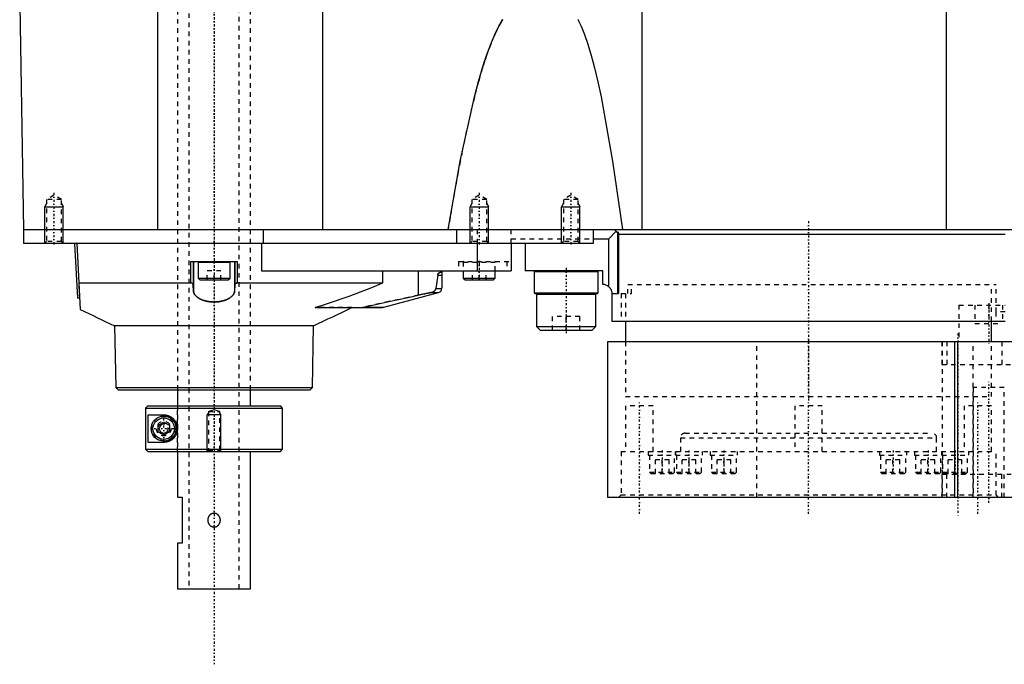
# Model space of a CAD drawing. Extents: x -392 to 140, y -58 to 428.
# Tile 1 of 5: x -392 to -177, y -58 to 82. Entities that reach past the tile are written whole.
import ezdxf

# ---------------------------------------------------------------- set-up
doc = ezdxf.new("R2010")
doc.units = 0
doc.linetypes.add('CENTER', pattern=[1.5, 0.45, -0.5, 0.05, -0.5])
doc.linetypes.add('DASHED', pattern=[2, 1, -1])
for name, color, linetype in [('AM_0', 7, 'CONTINUOUS'), ('AM_10', 7, 'CONTINUOUS'), ('AM_3', 7, 'DASHED'), ('AM_7', 7, 'CENTER')]:
    doc.layers.add(name, color=color, linetype=linetype)

msp = doc.modelspace()

# ---------------------------------------------------------------- linework, layer by layer
at = {"layer": 'AM_0', "color": 7, "linetype": 'CONTINUOUS'}
for p, q in [((-326.23, 36.5), (-326.23, 207.93)), ((-362.3, 36.5), (-362.3, 177.66)), ((-256.35, 36.5), (-256.35, 114.58)), ((-189.87, 36.5), (-189.87, 91.5)), ((-392.5, 85.5), (-391.64, 36.5)), ((-391.64, 36.5), (-391.64, 33.5)), ((-391.64, 36.5), (-169, 36.5)), ((-339.22, 33.5), (-339.22, 36.5)), ((-297, 36.5), (-297, 33.5)), ((-267, 33.5), (-267, 36.5)), ((-267, 34.5), (-263.7, 34.5)), ((-262.08, 36.12), (-263.7, 34.5)), ((-263.7, 24.02), (-263.7, 34.5)), ((-261.7, 22.5), (-261.7, 35.99)), ((-261.57, 35.5), (-177, 35.5)), ((-261.57, 35.5), (-261.57, 22.5)), ((-391.64, 33.5), (-267, 33.5)), ((-383, 33.5), (-383.01, 33.51)), ((-380, 33.5), (-380.5, 33.47)), ((-380.5, 33.47), (-379.87, 21.49)), ((-380, 33.5), (-379.24, 19.05)), ((-339.65, 33.5), (-339.65, 27.5)), ((-292.45, 33.5), (-292.45, 27.5)), ((-285, 33.5), (-285, 27.5)), ((-282, 33.5), (-282, 27.5)), ((-355.09, 24.89), (-355.09, 29.5)), ((-355.09, 29.5), (-344.91, 29.5)), ((-354.57, 29.5), (-354.57, 24.4)), ((-354.5, 29.5), (-354.5, 23.07)), ((-353.5, 29.4), (-353.5, 25.9)), ((-353.5, 29.4), (-346.5, 29.4)), ((-346.5, 25.9), (-346.5, 29.4)), ((-345.5, 29.5), (-345.5, 23.07)), ((-345.43, 29.5), (-345.43, 24.4)), ((-344.91, 29.5), (-344.91, 24.89)), ((-353.5, 25.9), (-353.1, 25.5)), ((-353.5, 25.9), (-346.5, 25.9)), ((-346.9, 25.5), (-346.5, 25.9)), ((-339.65, 27.5), (-285, 27.5)), ((-313.1, 24.89), (-313.1, 27.5)), ((-305.34, 27.5), (-305.34, 22.2)), ((-301.1, 26.57), (-301.47, 23.63)), ((-301.1, 26.57), (-300.19, 26.57)), ((-300.19, 27.5), (-300.19, 23.77)), ((-295.5, 27.5), (-295.5, 25.9)), ((-295.5, 25.9), (-295.1, 25.5)), ((-295.5, 25.9), (-288.5, 25.9)), ((-288.9, 25.5), (-288.5, 25.9)), ((-288.5, 25.9), (-288.5, 27.5)), ((-265, 27.5), (-282, 27.5)), ((-279.8, 27.5), (-280, 27.3)), ((-280, 27.3), (-280, 22.7)), ((-280, 27.3), (-266, 27.3)), ((-266, 27.3), (-266.2, 27.5)), ((-266, 22.7), (-266, 27.3)), ((-265, 24.5), (-265, 27.5)), ((-379.55, 24.89), (-355.09, 24.89)), ((-354.5, 23.07), (-354.57, 24.4)), ((-353.1, 25.5), (-346.9, 25.5)), ((-345.43, 24.4), (-345.5, 23.07)), ((-344.91, 24.89), (-313.1, 24.89)), ((-300.2, 23.63), (-300.19, 23.77)), ((-295.1, 25.5), (-288.9, 25.5)), ((-312.87, 19.54), (-300.94, 22.73)), ((-302.63, 22.73), (-305.34, 22.2)), ((-302.63, 22.73), (-300.94, 22.73)), ((-301.47, 23.63), (-300.2, 23.63)), ((-280, 22.7), (-279.8, 22.5)), ((-280, 22.7), (-266, 22.7)), ((-279.8, 22.5), (-266.2, 22.5)), ((-279.4, 22.5), (-279.5, 22.4)), ((-279.5, 22.4), (-279.5, 15.3)), ((-279.5, 22.4), (-266.5, 22.4)), ((-266.5, 22.4), (-266.6, 22.5)), ((-266.5, 15.3), (-266.5, 22.4)), ((-266.2, 22.5), (-266, 22.7)), ((-263, 22.5), (-263, 16.5)), ((-263, 22.5), (-261.57, 22.5)), ((-379.37, 21.52), (-379.87, 21.49)), ((-327.92, 19.5), (-313.13, 19.5)), ((-317.83, 19.5), (-317.5, 19.54)), ((-317.5, 19.54), (-312.87, 19.54)), ((-313.13, 19.5), (-312.87, 19.54)), ((-371.74, 15.5), (-371.51, 2)), ((-371.74, 15.5), (-328.26, 15.5)), ((-328.49, 2), (-328.26, 15.5)), ((-279.5, 15.3), (-278.7, 14.5)), ((-279.5, 15.3), (-266.5, 15.3)), ((-267.3, 14.5), (-266.5, 15.3)), ((-263, 16.5), (-177.03, 16.5)), ((-260, 16.5), (-260, 12)), ((-180, 12), (-180, 16.5)), ((-278.7, 14.5), (-267.3, 14.5)), ((-264, 12), (-264, -22)), ((48.48, 12), (-264, 12)), ((-187.99, -22), (-187.99, 12)), ((-187.37, -22), (-187.37, 12)), ((-371.51, 2), (-371, 1.5)), ((-371.51, 2), (-328.49, 2)), ((-371, 1.5), (-329, 1.5)), ((-358, 1.5), (-358, -2)), ((-342, -2), (-342, 1.5)), ((-329, 1.5), (-328.49, 2)), ((-364.48, -2), (-364.98, -2.5)), ((-364.48, -2), (-335.5, -2)), ((-335, -2.5), (-335.5, -2)), ((-364.98, -2.5), (-335, -2.5)), ((-364.98, -2.5), (-364.98, -11.5)), ((-364.39, -4), (-361, -4)), ((-364.39, -10), (-364.39, -4)), ((-335, -11.5), (-335, -2.5)), ((-362.25, -6.28), (-361, -5.56)), ((-362.25, -7.72), (-362.25, -6.28)), ((-361, -5.56), (-359.75, -6.28)), ((-359.75, -6.28), (-359.75, -7.72)), ((-361, -8.44), (-362.25, -7.72)), ((-359.75, -7.72), (-361, -8.44)), ((-361, -10), (-364.39, -10)), ((-364.98, -11.5), (-335, -11.5)), ((-364.48, -12), (-364.98, -11.5)), ((-364.48, -12), (-335.5, -12)), ((-358, -12), (-358, -22)), ((-342, -42), (-342, -12)), ((-335.5, -12), (-335, -11.5)), ((-358, -22), (-357, -22)), ((-357, -22), (-357, -32)), ((-264, -22), (48.48, -22)), ((-358, -32), (-358, -42)), ((-357, -32), (-358, -32)), ((-358, -42), (-342, -42))]:
    msp.add_line(p, q, dxfattribs=at)
for points in [[(-298.83, 36.5, 0), (-296.17, 51.46, 0), (-293.06, 65.49, 0), (-292.17, 68.82, 0), (-291.28, 71.84, 0), (-290.84, 73.24, 0), (-290.39, 74.57, 0), (-289.51, 76.99, 0), (-288.62, 79.11, 0), (-288.1, 80.2, 0), (-287.95, 80.5, 0), (-287.8, 80.78, 0), (-287.73, 80.92, 0), (-287.65, 81.06, 0), (-287.5, 81.33, 0), (-287.36, 81.59, 0), (-287.21, 81.84, 0), (-287.06, 82.08, 0), (-286.91, 82.32, 0), (-286.84, 82.43, 0)], [(-270.46, 82.43, 0), (-270.4, 82.32, 0), (-270.28, 82.08, 0), (-270.16, 81.84, 0), (-269.73, 80.92, 0), (-269.01, 79.1, 0), (-268.28, 76.98, 0), (-267.56, 74.56, 0), (-267.2, 73.24, 0), (-266.83, 71.84, 0), (-266.11, 68.81, 0), (-265.38, 65.48, 0), (-262.85, 51.46, 0), (-260.69, 36.5, 0)], [(-262.6, 36.5, 0), (-262.59, 36.5, 0), (-262.55, 36.5, 0), (-262.52, 36.49, 0), (-262.51, 36.49, 0), (-262.49, 36.49, 0), (-262.46, 36.48, 0), (-262.43, 36.46, 0), (-262.39, 36.45, 0), (-262.36, 36.43, 0), (-262.33, 36.42, 0), (-262.32, 36.4, 0), (-262.3, 36.39, 0), (-262.27, 36.37, 0), (-262.24, 36.34, 0), (-262.22, 36.32, 0), (-262.19, 36.29, 0), (-262.16, 36.25, 0), (-262.15, 36.24, 0), (-262.14, 36.22, 0), (-262.11, 36.18, 0), (-262.09, 36.14, 0), (-262.08, 36.12, 0)], [(-262.08, 36.12, 0), (-262.06, 36.1, 0), (-262.02, 36.06, 0), (-261.98, 36.02, 0), (-261.96, 36.01, 0), (-261.94, 35.99, 0), (-261.9, 35.95, 0), (-261.87, 35.92, 0), (-261.85, 35.91, 0), (-261.85, 35.9, 0), (-261.84, 35.9, 0), (-261.84, 35.9, 0), (-261.84, 35.89, 0), (-261.83, 35.89, 0), (-261.83, 35.89, 0), (-261.83, 35.88, 0), (-261.82, 35.88, 0), (-261.82, 35.87, 0), (-261.81, 35.87, 0), (-261.81, 35.87, 0), (-261.81, 35.87, 0), (-261.8, 35.87, 0), (-261.8, 35.86, 0), (-261.8, 35.86, 0), (-261.79, 35.86, 0), (-261.79, 35.86, 0), (-261.79, 35.86, 0), (-261.78, 35.86, 0), (-261.78, 35.85, 0), (-261.78, 35.85, 0), (-261.78, 35.85, 0), (-261.77, 35.85, 0), (-261.77, 35.85, 0), (-261.77, 35.85, 0), (-261.77, 35.85, 0), (-261.76, 35.85, 0), (-261.76, 35.85, 0), (-261.76, 35.85, 0), (-261.76, 35.85, 0), (-261.75, 35.85, 0), (-261.75, 35.85, 0), (-261.75, 35.85, 0), (-261.75, 35.85, 0), (-261.75, 35.85, 0), (-261.74, 35.85, 0), (-261.74, 35.86, 0), (-261.74, 35.86, 0), (-261.74, 35.86, 0), (-261.74, 35.86, 0), (-261.73, 35.86, 0), (-261.73, 35.86, 0), (-261.73, 35.87, 0), (-261.73, 35.87, 0), (-261.73, 35.87, 0), (-261.72, 35.87, 0), (-261.72, 35.87, 0), (-261.72, 35.88, 0), (-261.72, 35.88, 0), (-261.72, 35.89, 0), (-261.71, 35.91, 0), (-261.71, 35.92, 0), (-261.7, 35.93, 0), (-261.7, 35.96, 0), (-261.7, 35.98, 0), (-261.7, 35.99, 0)], [(-261.7, 35.99, 0), (-261.69, 35.97, 0), (-261.68, 35.95, 0), (-261.67, 35.92, 0), (-261.66, 35.91, 0), (-261.66, 35.9, 0), (-261.64, 35.87, 0), (-261.63, 35.85, 0), (-261.62, 35.82, 0), (-261.62, 35.8, 0), (-261.61, 35.77, 0), (-261.6, 35.75, 0), (-261.6, 35.74, 0), (-261.59, 35.71, 0), (-261.59, 35.68, 0), (-261.58, 35.65, 0), (-261.58, 35.63, 0), (-261.57, 35.6, 0), (-261.57, 35.58, 0), (-261.57, 35.57, 0), (-261.57, 35.54, 0), (-261.57, 35.51, 0), (-261.57, 35.5, 0)], [(-301.1, 26.57, 0), (-301.1, 26.57, 0), (-301.1, 26.58, 0), (-301.1, 26.58, 0), (-301.1, 26.58, 0), (-301.1, 26.58, 0), (-301.1, 26.59, 0), (-301.1, 26.59, 0), (-301.1, 26.59, 0), (-301.09, 26.6, 0), (-301.09, 26.6, 0), (-301.09, 26.6, 0), (-301.09, 26.6, 0), (-301.09, 26.61, 0), (-301.09, 26.61, 0), (-301.09, 26.61, 0), (-301.09, 26.62, 0), (-301.09, 26.62, 0), (-301.09, 26.62, 0), (-301.09, 26.62, 0), (-301.09, 26.63, 0), (-301.09, 26.63, 0), (-301.09, 26.63, 0), (-301.08, 26.64, 0), (-301.08, 26.66, 0), (-301.07, 26.68, 0), (-301.07, 26.7, 0), (-301.06, 26.71, 0), (-301.05, 26.73, 0), (-301.05, 26.74, 0), (-301.05, 26.74, 0), (-301.04, 26.76, 0), (-301.03, 26.77, 0), (-301.02, 26.79, 0), (-301.01, 26.8, 0), (-301.01, 26.81, 0), (-301, 26.82, 0), (-301, 26.83, 0), (-300.99, 26.84, 0), (-300.98, 26.85, 0), (-300.97, 26.86, 0), (-300.97, 26.86, 0), (-300.96, 26.88, 0), (-300.95, 26.89, 0), (-300.94, 26.9, 0), (-300.94, 26.9, 0), (-300.93, 26.91, 0), (-300.92, 26.93, 0), (-300.91, 26.94, 0), (-300.9, 26.95, 0), (-300.88, 26.96, 0), (-300.88, 26.96, 0), (-300.87, 26.97, 0), (-300.86, 26.98, 0), (-300.85, 26.99, 0), (-300.8, 27.03, 0), (-300.72, 27.08, 0), (-300.64, 27.12, 0), (-300.56, 27.16, 0), (-300.53, 27.17, 0), (-300.49, 27.19, 0), (-300.42, 27.2, 0), (-300.37, 27.22, 0), (-300.32, 27.22, 0), (-300.28, 27.22, 0), (-300.24, 27.21, 0), (-300.23, 27.2, 0), (-300.22, 27.19, 0), (-300.2, 27.17, 0), (-300.19, 27.13, 0), (-300.19, 27.11, 0)], [(-354.57, 24.4, 0), (-354.57, 24.42, 0), (-354.58, 24.45, 0), (-354.58, 24.48, 0), (-354.59, 24.49, 0), (-354.6, 24.51, 0), (-354.61, 24.54, 0), (-354.63, 24.57, 0), (-354.65, 24.6, 0), (-354.67, 24.63, 0), (-354.7, 24.66, 0), (-354.71, 24.67, 0), (-354.73, 24.69, 0), (-354.76, 24.71, 0), (-354.8, 24.74, 0), (-354.83, 24.77, 0), (-354.87, 24.79, 0), (-354.92, 24.82, 0), (-354.94, 24.83, 0), (-354.96, 24.84, 0), (-355.01, 24.86, 0), (-355.07, 24.88, 0), (-355.09, 24.89, 0)], [(-344.91, 24.89, 0), (-344.93, 24.88, 0), (-344.99, 24.86, 0), (-345.04, 24.84, 0), (-345.06, 24.83, 0), (-345.08, 24.82, 0), (-345.12, 24.79, 0), (-345.17, 24.77, 0), (-345.2, 24.74, 0), (-345.24, 24.71, 0), (-345.27, 24.69, 0), (-345.29, 24.67, 0), (-345.3, 24.66, 0), (-345.33, 24.63, 0), (-345.35, 24.6, 0), (-345.37, 24.57, 0), (-345.39, 24.54, 0), (-345.4, 24.51, 0), (-345.41, 24.49, 0), (-345.42, 24.48, 0), (-345.42, 24.45, 0), (-345.43, 24.42, 0), (-345.43, 24.4, 0)], [(-327.92, 19.5, 0), (-325.41, 20.24, 0), (-320.43, 21.93, 0), (-315.52, 23.86, 0), (-313.1, 24.89, 0)], [(-263.7, 24.02, 0), (-263.66, 23.99, 0), (-263.59, 23.92, 0), (-263.53, 23.85, 0), (-263.5, 23.82, 0), (-263.47, 23.78, 0), (-263.41, 23.71, 0), (-263.35, 23.63, 0), (-263.3, 23.55, 0), (-263.25, 23.46, 0), (-263.2, 23.38, 0), (-263.18, 23.34, 0), (-263.16, 23.29, 0), (-263.13, 23.2, 0), (-263.1, 23.11, 0), (-263.07, 23.02, 0), (-263.05, 22.92, 0), (-263.03, 22.83, 0), (-263.02, 22.78, 0), (-263.01, 22.74, 0), (-263.01, 22.64, 0), (-263, 22.55, 0), (-263, 22.5, 0)], [(-345.5, 23.07, 0), (-345.5, 23.03, 0), (-345.51, 22.97, 0), (-345.52, 22.91, 0), (-345.53, 22.87, 0), (-345.53, 22.84, 0), (-345.55, 22.78, 0), (-345.57, 22.71, 0), (-345.59, 22.65, 0), (-345.62, 22.59, 0), (-345.65, 22.52, 0), (-345.67, 22.49, 0), (-345.68, 22.46, 0), (-345.72, 22.4, 0), (-345.76, 22.33, 0), (-345.8, 22.27, 0), (-345.85, 22.21, 0), (-345.9, 22.15, 0), (-345.92, 22.12, 0), (-345.95, 22.09, 0), (-346.01, 22.03, 0), (-346.06, 21.97, 0), (-346.09, 21.94, 0), (-346.13, 21.91, 0), (-346.19, 21.85, 0), (-346.26, 21.79, 0), (-346.29, 21.77, 0), (-346.33, 21.74, 0), (-346.4, 21.68, 0), (-346.48, 21.63, 0), (-346.56, 21.57, 0), (-346.65, 21.52, 0), (-346.73, 21.47, 0), (-346.78, 21.44, 0), (-346.82, 21.42, 0), (-346.91, 21.37, 0), (-347.01, 21.32, 0), (-347.1, 21.27, 0), (-347.21, 21.22, 0), (-347.31, 21.18, 0), (-347.36, 21.16, 0), (-347.41, 21.14, 0), (-347.52, 21.09, 0), (-347.63, 21.05, 0), (-347.75, 21.02, 0), (-347.86, 20.98, 0), (-347.98, 20.95, 0), (-348.04, 20.93, 0), (-348.1, 20.91, 0), (-348.22, 20.88, 0), (-348.34, 20.85, 0), (-348.47, 20.83, 0), (-348.6, 20.8, 0), (-348.72, 20.78, 0), (-348.79, 20.77, 0), (-348.85, 20.76, 0), (-348.99, 20.74, 0), (-349.12, 20.72, 0), (-349.25, 20.71, 0), (-349.39, 20.7, 0), (-349.52, 20.69, 0), (-349.59, 20.68, 0), (-349.66, 20.68, 0), (-349.79, 20.67, 0), (-349.93, 20.67, 0), (-350, 20.67, 0), (-350.07, 20.67, 0), (-350.2, 20.67, 0), (-350.34, 20.68, 0), (-350.41, 20.68, 0), (-350.48, 20.69, 0), (-350.61, 20.7, 0), (-350.75, 20.71, 0), (-350.88, 20.72, 0), (-351.01, 20.74, 0), (-351.15, 20.76, 0), (-351.21, 20.77, 0), (-351.28, 20.78, 0), (-351.4, 20.8, 0), (-351.53, 20.82, 0), (-351.66, 20.85, 0), (-351.78, 20.88, 0), (-351.9, 20.91, 0), (-351.96, 20.93, 0), (-352.02, 20.95, 0), (-352.14, 20.98, 0), (-352.25, 21.02, 0), (-352.37, 21.05, 0), (-352.48, 21.09, 0), (-352.59, 21.14, 0), (-352.64, 21.16, 0), (-352.69, 21.18, 0), (-352.79, 21.22, 0), (-352.89, 21.27, 0), (-352.99, 21.32, 0), (-353.09, 21.37, 0), (-353.18, 21.42, 0), (-353.22, 21.44, 0), (-353.27, 21.47, 0), (-353.35, 21.52, 0), (-353.44, 21.57, 0), (-353.52, 21.63, 0), (-353.6, 21.68, 0), (-353.67, 21.74, 0), (-353.71, 21.77, 0), (-353.74, 21.79, 0), (-353.81, 21.85, 0), (-353.87, 21.91, 0), (-353.91, 21.94, 0), (-353.94, 21.97, 0), (-353.99, 22.03, 0), (-354.05, 22.09, 0), (-354.08, 22.12, 0), (-354.1, 22.15, 0), (-354.15, 22.21, 0), (-354.2, 22.27, 0), (-354.24, 22.33, 0), (-354.28, 22.4, 0), (-354.32, 22.46, 0), (-354.33, 22.49, 0), (-354.35, 22.52, 0), (-354.38, 22.59, 0), (-354.41, 22.65, 0), (-354.43, 22.71, 0), (-354.45, 22.78, 0), (-354.47, 22.84, 0), (-354.47, 22.87, 0), (-354.48, 22.91, 0), (-354.49, 22.97, 0), (-354.5, 23.03, 0), (-354.5, 23.07, 0)], [(-317.5, 19.54, 0), (-315.65, 19.91, 0), (-311.77, 20.75, 0), (-307.57, 21.69, 0), (-305.34, 22.2, 0)], [(-302.63, 22.73, 0), (-302.58, 22.74, 0), (-302.47, 22.77, 0), (-302.37, 22.8, 0), (-302.32, 22.81, 0), (-302.27, 22.83, 0), (-302.18, 22.87, 0), (-302.1, 22.91, 0), (-302.01, 22.95, 0), (-301.94, 23, 0), (-301.87, 23.04, 0), (-301.83, 23.07, 0), (-301.8, 23.09, 0), (-301.74, 23.15, 0), (-301.69, 23.2, 0), (-301.64, 23.26, 0), (-301.61, 23.29, 0), (-301.6, 23.3, 0), (-301.6, 23.31, 0), (-301.59, 23.31, 0), (-301.59, 23.32, 0), (-301.58, 23.33, 0), (-301.58, 23.34, 0), (-301.57, 23.35, 0), (-301.56, 23.36, 0), (-301.56, 23.37, 0), (-301.55, 23.37, 0), (-301.55, 23.38, 0), (-301.55, 23.39, 0), (-301.54, 23.4, 0), (-301.54, 23.4, 0), (-301.54, 23.41, 0), (-301.53, 23.42, 0), (-301.52, 23.43, 0), (-301.52, 23.44, 0), (-301.52, 23.44, 0), (-301.51, 23.45, 0), (-301.51, 23.47, 0), (-301.5, 23.48, 0), (-301.5, 23.49, 0), (-301.5, 23.5, 0), (-301.49, 23.51, 0), (-301.49, 23.51, 0), (-301.49, 23.53, 0), (-301.48, 23.54, 0), (-301.48, 23.55, 0), (-301.48, 23.57, 0), (-301.47, 23.58, 0), (-301.47, 23.59, 0), (-301.47, 23.59, 0), (-301.47, 23.61, 0), (-301.47, 23.62, 0), (-301.47, 23.63, 0)], [(-361, -4, 0), (-360.97, -4, 0), (-360.9, -4, 0), (-360.83, -4, 0), (-360.8, -4.01, 0), (-360.76, -4.01, 0), (-360.69, -4.02, 0), (-360.62, -4.02, 0), (-360.55, -4.03, 0), (-360.47, -4.05, 0), (-360.4, -4.06, 0), (-360.36, -4.07, 0), (-360.33, -4.08, 0), (-360.25, -4.09, 0), (-360.18, -4.12, 0), (-360.1, -4.14, 0), (-360.03, -4.16, 0), (-359.95, -4.19, 0), (-359.92, -4.2, 0), (-359.88, -4.22, 0), (-359.8, -4.25, 0), (-359.73, -4.28, 0), (-359.69, -4.3, 0), (-359.65, -4.32, 0), (-359.58, -4.36, 0), (-359.51, -4.4, 0), (-359.47, -4.42, 0), (-359.44, -4.44, 0), (-359.36, -4.49, 0), (-359.29, -4.53, 0), (-359.22, -4.58, 0), (-359.16, -4.63, 0), (-359.09, -4.69, 0), (-359.06, -4.72, 0), (-359.02, -4.74, 0), (-358.96, -4.8, 0), (-358.89, -4.86, 0), (-358.83, -4.93, 0), (-358.77, -4.99, 0), (-358.71, -5.06, 0), (-358.69, -5.09, 0), (-358.66, -5.13, 0), (-358.6, -5.2, 0), (-358.55, -5.27, 0), (-358.49, -5.35, 0), (-358.44, -5.43, 0), (-358.39, -5.52, 0), (-358.37, -5.56, 0), (-358.34, -5.6, 0), (-358.3, -5.69, 0), (-358.26, -5.78, 0), (-358.22, -5.87, 0), (-358.18, -5.97, 0), (-358.15, -6.06, 0), (-358.13, -6.11, 0), (-358.12, -6.16, 0), (-358.09, -6.26, 0), (-358.07, -6.36, 0), (-358.05, -6.45, 0), (-358.03, -6.55, 0), (-358.02, -6.65, 0), (-358.01, -6.7, 0), (-358.01, -6.75, 0), (-358, -6.85, 0), (-358, -6.95, 0), (-358, -7, 0), (-358, -7.05, 0), (-358, -7.15, 0), (-358.01, -7.25, 0), (-358.01, -7.3, 0), (-358.02, -7.35, 0), (-358.03, -7.45, 0), (-358.05, -7.55, 0), (-358.07, -7.64, 0), (-358.09, -7.74, 0), (-358.12, -7.84, 0), (-358.13, -7.89, 0), (-358.15, -7.94, 0), (-358.18, -8.03, 0), (-358.22, -8.13, 0), (-358.26, -8.22, 0), (-358.3, -8.31, 0), (-358.34, -8.4, 0), (-358.37, -8.44, 0), (-358.39, -8.48, 0), (-358.44, -8.57, 0), (-358.49, -8.65, 0), (-358.55, -8.73, 0), (-358.6, -8.8, 0), (-358.66, -8.87, 0), (-358.69, -8.91, 0), (-358.71, -8.94, 0), (-358.77, -9.01, 0), (-358.83, -9.07, 0), (-358.89, -9.14, 0), (-358.96, -9.2, 0), (-359.02, -9.26, 0), (-359.06, -9.28, 0), (-359.09, -9.31, 0), (-359.16, -9.37, 0), (-359.22, -9.42, 0), (-359.29, -9.47, 0), (-359.36, -9.51, 0), (-359.44, -9.56, 0), (-359.47, -9.58, 0), (-359.51, -9.6, 0), (-359.58, -9.64, 0), (-359.65, -9.68, 0), (-359.69, -9.7, 0), (-359.73, -9.72, 0), (-359.8, -9.75, 0), (-359.88, -9.78, 0), (-359.92, -9.8, 0), (-359.95, -9.81, 0), (-360.03, -9.84, 0), (-360.1, -9.86, 0), (-360.18, -9.88, 0), (-360.25, -9.91, 0), (-360.33, -9.92, 0), (-360.36, -9.93, 0), (-360.4, -9.94, 0), (-360.47, -9.95, 0), (-360.55, -9.97, 0), (-360.62, -9.98, 0), (-360.69, -9.98, 0), (-360.76, -9.99, 0), (-360.8, -9.99, 0), (-360.83, -10, 0), (-360.9, -10, 0), (-360.97, -10, 0), (-361, -10, 0)]]:
    msp.add_polyline3d(points, dxfattribs=at)
for radius in [2.75, 2.35]:
    msp.add_circle((-361, -7), radius, dxfattribs=at)
for centre, radius, start, end in [((-353.4, 29.4), 0.1, 90, 180), ((-346.6, 29.4), 0.1, 0, 90), ((-265, 22.5), 2, 49.4584, 90), ((-301.2, 23.7), 1, 285, 356.0132), ((-455.06, 293.03), 305.13, 294.5548, 296.3039), ((-244.95, 293.03), 305.13, 243.8873, 245.4452)]:
    msp.add_arc(centre, radius, start, end, dxfattribs=at)
at = {"layer": 'AM_10', "color": 7, "linetype": 'CONTINUOUS'}
for p, q in [((-386.62, 42.3), (-387, 41.5)), ((-387, 33.5), (-387, 41.5)), ((-387, 41.5), (-383, 41.5)), ((-383.38, 42.3), (-383, 41.5)), ((-383, 33.5), (-383, 41.5)), ((-293.62, 42.3), (-294, 41.5)), ((-294, 33.5), (-294, 41.5)), ((-294, 41.5), (-290, 41.5)), ((-290.38, 42.3), (-290, 41.5)), ((-290, 33.5), (-290, 41.5)), ((-273.62, 42.3), (-274, 41.5)), ((-274, 33.5), (-274, 41.5)), ((-274, 41.5), (-270, 41.5)), ((-270.38, 42.3), (-270, 41.5)), ((-270, 33.5), (-270, 41.5)), ((-351.23, -3.53), (-351.5, -4)), ((-348.5, -4), (-351.5, -4)), ((-351.5, -12), (-351.5, -4)), ((-348.77, -3.53), (-348.5, -4)), ((-348.5, -12), (-348.5, -4))]:
    msp.add_line(p, q, dxfattribs=at)
msp.add_arc((-361, -7), 0.974, 75, 15, dxfattribs=at)
at = {"layer": 'AM_3', "color": 6, "linetype": 'DASHED'}
for p, q in [((-355.5, 287.75), (-355.5, -42)), ((-344.5, -42), (-344.5, 287.75)), ((-358, 228.5), (-358, 1.5)), ((-342, 1.5), (-342, 228.5)), ((-385, 44.04), (-386.62, 43.1)), ((-386.62, 43.1), (-386.62, 33.88)), ((-383.38, 43.1), (-386.62, 43.1)), ((-383.38, 43.1), (-385, 44.04)), ((-383.38, 33.88), (-383.38, 43.1)), ((-292, 44.04), (-293.62, 43.1)), ((-293.62, 43.1), (-293.62, 33.88)), ((-290.38, 43.1), (-293.62, 43.1)), ((-290.38, 43.1), (-292, 44.04)), ((-290.38, 33.88), (-290.38, 43.1)), ((-272, 44.04), (-273.62, 43.1)), ((-273.62, 43.1), (-273.62, 33.88)), ((-270.38, 43.1), (-273.62, 43.1)), ((-270.38, 43.1), (-272, 44.04)), ((-270.38, 33.88), (-270.38, 43.1)), ((-292.41, 33.5), (-292.41, 36.5)), ((-285, 33.5), (-285, 36.5)), ((-285, 34.5), (-267, 34.5)), ((-386.62, 33.88), (-387, 33.5)), ((-383.38, 33.88), (-386.62, 33.88)), ((-383.01, 33.51), (-383.38, 33.88)), ((-293.62, 33.88), (-294, 33.5)), ((-290.38, 33.88), (-293.62, 33.88)), ((-290, 33.5), (-290.38, 33.88)), ((-273.62, 33.88), (-274, 33.5)), ((-270.38, 33.88), (-273.62, 33.88)), ((-270, 33.5), (-270.38, 33.88)), ((-296.54, 29.5), (-296.54, 27.5)), ((-296.54, 29.5), (-285, 29.5)), ((-295.5, 29.4), (-295.5, 27.5)), ((-295.5, 29.4), (-288.5, 29.4)), ((-291.99, 29.5), (-291.99, 27.5)), ((-288.5, 27.5), (-288.5, 29.4)), ((-286, 29.5), (-286, 27.5)), ((-351.5, 25.5), (-351.5, 27.5)), ((-348.5, 27.5), (-351.5, 27.5)), ((-350, 25.5), (-350, 27.5)), ((-348.5, 25.5), (-348.5, 27.5)), ((-293.5, 25.5), (-293.5, 27.5)), ((-292, 25.5), (-292, 27.5)), ((-290.5, 25.5), (-290.5, 27.5)), ((-379.37, 21.52), (-379.55, 24.89)), ((-259.5, 24.5), (-179, 24.5)), ((-259.5, 22.5), (-259.5, 24.5)), ((-258.7, 22.5), (-258.7, 24.5)), ((-180, 16.5), (-180, 24.5)), ((-179, 18.5), (-179, 24.5)), ((-261, 22.5), (-261, 16.5)), ((-261, 22.5), (-258.7, 22.5)), ((-260, 22.5), (-260, 16.5)), ((-319.84, 19.5), (-327.92, 19.5)), ((-187.11, 20), (-187.11, 12)), ((-187.11, 20), (-177, 20)), ((-183.61, 20), (-183.61, 16)), ((-180.61, 20), (-180.61, 16)), ((-177.61, 20), (-177.61, 16)), ((-276, 14.5), (-276, 17.5)), ((-270, 17.5), (-276, 17.5)), ((-273, 14.5), (-273, 17.5)), ((-270, 14.5), (-270, 17.5)), ((-177.03, 18.5), (-179.03, 18.5)), ((-179.03, 18.5), (-179.03, 16.5)), ((-183.61, 16), (-177.61, 16)), ((-260, 12), (-260, 0)), ((-231.32, -22), (-231.32, 12)), ((-190.84, 12), (-190.84, 7)), ((-190.77, 12), (-190.77, -22)), ((-189.76, 12), (-189.76, 7)), ((-183.97, -22), (-183.97, 12)), ((-180, 0), (-180, 12)), ((-177.75, 12), (-177.75, 7)), ((-190.84, 7), (-138.01, 7)), ((-260, 0), (-180, 0)), ((-260, 0), (-180, 0)), ((-184.01, 2), (-184.01, -22)), ((-177.21, 2), (-184.01, 2)), ((-177.21, -22), (-177.21, 2)), ((-358, -2), (-358, -12)), ((-357.96, -12), (-357.96, -2)), ((-260, -2), (-260, -12)), ((-254, -2), (-260, -2)), ((-254, -12), (-254, -2)), ((-223, -2), (-223, -12)), ((-217, -2), (-223, -2)), ((-217, -12), (-217, -2)), ((-186, -2), (-186, -12)), ((-180, -2), (-186, -2)), ((-180, -12), (-180, -2)), ((-350, -2.92), (-351.23, -3.25)), ((-351.23, -3.25), (-351.23, -11.73)), ((-351.23, -3.25), (-348.77, -3.25)), ((-348.77, -3.25), (-350, -2.92)), ((-348.77, -11.73), (-348.77, -3.25)), ((-247, -8), (-193, -8)), ((-248, -9), (-248, -12)), ((-248, -9), (-192, -9)), ((-192, -12), (-192, -9)), ((-351.23, -11.73), (-351.5, -12)), ((-351.23, -11.73), (-348.77, -11.73)), ((-348.5, -12), (-348.77, -11.73)), ((-261, -12), (-261, -21.5)), ((-261, -12), (-179, -12)), ((-255.04, -12), (-255.04, -12.8)), ((-255.04, -12.8), (-243.16, -12.8)), ((-254.79, -12.8), (-254.79, -16.5)), ((-249.29, -16.5), (-249.29, -12.8)), ((-249.16, -12), (-249.16, -12.8)), ((-249.04, -12.8), (-249.04, -12)), ((-248.91, -12.8), (-248.91, -16.5)), ((-243.41, -16.5), (-243.41, -12.8)), ((-243.16, -12.8), (-243.16, -12)), ((-241.5, -12), (-241.5, -12.8)), ((-241.5, -12.8), (-235.5, -12.8)), ((-241.25, -12.8), (-241.25, -16.5)), ((-235.75, -16.5), (-235.75, -12.8)), ((-235.5, -12.8), (-235.5, -12)), ((-204.5, -12), (-204.5, -12.8)), ((-204.5, -12.8), (-198.5, -12.8)), ((-204.25, -12.8), (-204.25, -16.5)), ((-198.75, -16.5), (-198.75, -12.8)), ((-198.5, -12.8), (-198.5, -12)), ((-196.84, -12), (-196.84, -12.8)), ((-196.84, -12.8), (-184.96, -12.8)), ((-196.59, -12.8), (-196.59, -16.5)), ((-191.09, -16.5), (-191.09, -12.8)), ((-190.96, -12), (-190.96, -12.8)), ((-190.84, -12.8), (-190.84, -12)), ((-190.71, -12.8), (-190.71, -16.5)), ((-185.21, -16.5), (-185.21, -12.8)), ((-184.96, -12.8), (-184.96, -12)), ((-179, -21.5), (-179, -12)), ((-253.5, -16.8), (-253.5, -13.8)), ((-250.5, -13.8), (-253.5, -13.8)), ((-252, -16.8), (-252, -13.8)), ((-250.5, -16.8), (-250.5, -13.8)), ((-247.62, -16.8), (-247.62, -13.8)), ((-244.62, -13.8), (-247.62, -13.8)), ((-246.12, -16.8), (-246.12, -13.8)), ((-244.62, -16.8), (-244.62, -13.8)), ((-239.96, -16.8), (-239.96, -13.8)), ((-236.96, -13.8), (-239.96, -13.8)), ((-238.46, -16.8), (-238.46, -13.8)), ((-236.96, -16.8), (-236.96, -13.8)), ((-203.04, -16.8), (-203.04, -13.8)), ((-200.04, -13.8), (-203.04, -13.8)), ((-201.54, -16.8), (-201.54, -13.8)), ((-200.04, -16.8), (-200.04, -13.8)), ((-195.38, -16.8), (-195.38, -13.8)), ((-192.38, -13.8), (-195.38, -13.8)), ((-193.88, -16.8), (-193.88, -13.8)), ((-192.38, -16.8), (-192.38, -13.8)), ((-189.5, -16.8), (-189.5, -13.8)), ((-186.5, -13.8), (-189.5, -13.8)), ((-188, -16.8), (-188, -13.8)), ((-186.5, -16.8), (-186.5, -13.8)), ((-254.79, -16.5), (-254.49, -16.8)), ((-254.79, -16.5), (-249.29, -16.5)), ((-254.49, -16.8), (-249.59, -16.8)), ((-249.59, -16.8), (-249.29, -16.5)), ((-248.91, -16.5), (-248.61, -16.8)), ((-248.91, -16.5), (-243.41, -16.5)), ((-248.61, -16.8), (-243.71, -16.8)), ((-243.71, -16.8), (-243.41, -16.5)), ((-241.25, -16.5), (-240.95, -16.8)), ((-241.25, -16.5), (-235.75, -16.5)), ((-240.95, -16.8), (-236.05, -16.8)), ((-236.05, -16.8), (-235.75, -16.5)), ((-204.25, -16.5), (-203.95, -16.8)), ((-204.25, -16.5), (-198.75, -16.5)), ((-203.95, -16.8), (-199.05, -16.8)), ((-199.05, -16.8), (-198.75, -16.5)), ((-196.59, -16.5), (-196.29, -16.8)), ((-196.59, -16.5), (-191.09, -16.5)), ((-196.29, -16.8), (-191.39, -16.8)), ((-191.39, -16.8), (-191.09, -16.5)), ((-161.67, -17), (-190.84, -17)), ((-190.84, -17), (-190.84, -22)), ((-190.71, -16.5), (-190.41, -16.8)), ((-190.71, -16.5), (-185.21, -16.5)), ((-190.41, -16.8), (-185.51, -16.8)), ((-189.76, -22), (-189.76, -17)), ((-185.51, -16.8), (-185.21, -16.5)), ((-177.75, -22), (-177.75, -17)), ((-261, -21.5), (-261.5, -22)), ((-261, -21.5), (-179, -21.5)), ((-178.5, -22), (-179, -21.5))]:
    msp.add_line(p, q, dxfattribs=at)
for points in [[(-286.84, 82.43, 0), (-286.91, 82.32, 0), (-287.06, 82.08, 0), (-287.21, 81.84, 0), (-287.36, 81.59, 0), (-287.5, 81.33, 0), (-287.65, 81.06, 0), (-287.73, 80.92, 0), (-287.8, 80.78, 0), (-287.95, 80.5, 0), (-288.1, 80.2, 0), (-288.62, 79.11, 0), (-289.51, 76.99, 0), (-290.39, 74.57, 0), (-290.84, 73.24, 0), (-291.28, 71.84, 0), (-292.17, 68.82, 0), (-293.06, 65.49, 0), (-293.95, 61.86, 0), (-294.84, 57.93, 0), (-295.72, 53.69, 0), (-296.17, 51.46, 0), (-296.61, 49.16, 0), (-297.5, 44.32, 0), (-298.38, 39.18, 0), (-298.83, 36.5, 0)], [(-261.7, 35.99, 0), (-261.7, 35.97, 0), (-261.7, 35.94, 0), (-261.71, 35.91, 0), (-261.71, 35.9, 0), (-261.71, 35.89, 0), (-261.72, 35.88, 0), (-261.72, 35.88, 0), (-261.72, 35.87, 0), (-261.72, 35.87, 0), (-261.72, 35.87, 0), (-261.73, 35.87, 0), (-261.73, 35.87, 0), (-261.73, 35.86, 0), (-261.73, 35.86, 0), (-261.73, 35.86, 0), (-261.73, 35.86, 0), (-261.74, 35.86, 0), (-261.74, 35.86, 0), (-261.74, 35.86, 0), (-261.74, 35.85, 0), (-261.74, 35.85, 0), (-261.75, 35.85, 0), (-261.75, 35.85, 0), (-261.75, 35.85, 0), (-261.75, 35.85, 0), (-261.75, 35.85, 0), (-261.75, 35.85, 0), (-261.76, 35.85, 0), (-261.76, 35.85, 0), (-261.76, 35.85, 0), (-261.76, 35.85, 0), (-261.76, 35.85, 0), (-261.77, 35.85, 0), (-261.77, 35.85, 0), (-261.77, 35.85, 0), (-261.77, 35.85, 0), (-261.77, 35.85, 0), (-261.78, 35.85, 0), (-261.78, 35.85, 0), (-261.78, 35.85, 0), (-261.78, 35.85, 0), (-261.78, 35.86, 0), (-261.79, 35.86, 0), (-261.79, 35.86, 0), (-261.79, 35.86, 0), (-261.79, 35.86, 0), (-261.8, 35.86, 0), (-261.8, 35.86, 0), (-261.8, 35.87, 0), (-261.81, 35.87, 0), (-261.81, 35.87, 0), (-261.81, 35.87, 0), (-261.81, 35.87, 0), (-261.82, 35.88, 0), (-261.82, 35.88, 0), (-261.83, 35.88, 0), (-261.83, 35.88, 0), (-261.83, 35.89, 0), (-261.84, 35.89, 0), (-261.84, 35.89, 0), (-261.84, 35.9, 0), (-261.85, 35.9, 0), (-261.86, 35.91, 0), (-261.89, 35.94, 0), (-261.93, 35.98, 0), (-261.95, 36, 0), (-261.97, 36.01, 0), (-262.01, 36.05, 0), (-262.06, 36.1, 0), (-262.08, 36.12, 0)], [(-300.19, 27.11, 0), (-300.19, 27.13, 0), (-300.2, 27.16, 0), (-300.21, 27.19, 0), (-300.22, 27.2, 0), (-300.23, 27.2, 0), (-300.26, 27.21, 0), (-300.3, 27.22, 0), (-300.34, 27.22, 0), (-300.39, 27.21, 0), (-300.44, 27.2, 0), (-300.47, 27.19, 0), (-300.5, 27.18, 0), (-300.57, 27.16, 0), (-300.65, 27.12, 0), (-300.72, 27.08, 0), (-300.8, 27.03, 0), (-300.84, 27, 0), (-300.85, 26.99, 0), (-300.87, 26.98, 0), (-300.87, 26.97, 0), (-300.88, 26.97, 0), (-300.89, 26.96, 0), (-300.9, 26.94, 0), (-300.9, 26.94, 0), (-300.91, 26.93, 0), (-300.92, 26.92, 0), (-300.93, 26.91, 0), (-300.94, 26.91, 0), (-300.94, 26.9, 0), (-300.95, 26.89, 0), (-300.96, 26.87, 0), (-300.98, 26.86, 0), (-300.99, 26.84, 0), (-301, 26.82, 0), (-301.01, 26.81, 0), (-301.01, 26.8, 0), (-301.03, 26.78, 0), (-301.04, 26.76, 0), (-301.05, 26.73, 0), (-301.06, 26.72, 0), (-301.06, 26.72, 0), (-301.06, 26.71, 0), (-301.06, 26.71, 0), (-301.06, 26.71, 0), (-301.06, 26.7, 0), (-301.07, 26.7, 0), (-301.07, 26.69, 0), (-301.07, 26.69, 0), (-301.07, 26.68, 0), (-301.07, 26.68, 0), (-301.07, 26.68, 0), (-301.07, 26.67, 0), (-301.08, 26.67, 0), (-301.08, 26.67, 0), (-301.08, 26.66, 0), (-301.08, 26.66, 0), (-301.08, 26.65, 0), (-301.08, 26.65, 0), (-301.08, 26.65, 0), (-301.08, 26.64, 0), (-301.09, 26.64, 0), (-301.09, 26.63, 0), (-301.09, 26.63, 0), (-301.09, 26.62, 0), (-301.09, 26.62, 0), (-301.09, 26.62, 0), (-301.09, 26.61, 0), (-301.09, 26.61, 0), (-301.09, 26.6, 0), (-301.09, 26.6, 0), (-301.1, 26.59, 0), (-301.1, 26.59, 0), (-301.1, 26.58, 0), (-301.1, 26.58, 0), (-301.1, 26.57, 0), (-301.1, 26.57, 0)], [(-345.43, 24.4, 0), (-345.43, 24.42, 0), (-345.42, 24.45, 0), (-345.42, 24.48, 0), (-345.41, 24.49, 0), (-345.4, 24.51, 0), (-345.39, 24.54, 0), (-345.37, 24.57, 0), (-345.35, 24.6, 0), (-345.33, 24.63, 0), (-345.3, 24.66, 0), (-345.29, 24.67, 0), (-345.27, 24.69, 0), (-345.24, 24.71, 0), (-345.2, 24.74, 0), (-345.17, 24.77, 0), (-345.13, 24.79, 0), (-345.08, 24.82, 0), (-345.06, 24.83, 0), (-345.04, 24.84, 0), (-344.99, 24.86, 0), (-344.93, 24.88, 0), (-344.91, 24.89, 0)], [(-354.5, 23.07, 0), (-354.5, 23.03, 0), (-354.49, 22.97, 0), (-354.48, 22.91, 0), (-354.47, 22.87, 0), (-354.47, 22.84, 0), (-354.45, 22.78, 0), (-354.43, 22.71, 0), (-354.41, 22.65, 0), (-354.38, 22.59, 0), (-354.35, 22.52, 0), (-354.33, 22.49, 0), (-354.32, 22.46, 0), (-354.28, 22.4, 0), (-354.24, 22.33, 0), (-354.2, 22.27, 0), (-354.15, 22.21, 0), (-354.1, 22.15, 0), (-354.08, 22.12, 0), (-354.05, 22.09, 0), (-353.99, 22.03, 0), (-353.94, 21.97, 0), (-353.91, 21.94, 0), (-353.87, 21.91, 0), (-353.81, 21.85, 0), (-353.74, 21.79, 0), (-353.71, 21.77, 0), (-353.67, 21.74, 0), (-353.6, 21.68, 0), (-353.52, 21.63, 0), (-353.44, 21.57, 0), (-353.35, 21.52, 0), (-353.27, 21.47, 0), (-353.22, 21.44, 0), (-353.18, 21.42, 0), (-353.09, 21.37, 0), (-352.99, 21.32, 0), (-352.9, 21.27, 0), (-352.79, 21.22, 0), (-352.69, 21.18, 0), (-352.64, 21.16, 0), (-352.59, 21.14, 0), (-352.48, 21.09, 0), (-352.37, 21.05, 0), (-352.25, 21.02, 0), (-352.14, 20.98, 0), (-352.02, 20.95, 0), (-351.96, 20.93, 0), (-351.9, 20.91, 0), (-351.78, 20.88, 0), (-351.66, 20.85, 0), (-351.53, 20.83, 0), (-351.4, 20.8, 0), (-351.28, 20.78, 0), (-351.21, 20.77, 0), (-351.15, 20.76, 0), (-351.01, 20.74, 0), (-350.88, 20.72, 0), (-350.75, 20.71, 0), (-350.61, 20.7, 0), (-350.48, 20.69, 0), (-350.41, 20.68, 0), (-350.34, 20.68, 0), (-350.21, 20.67, 0), (-350.07, 20.67, 0), (-350, 20.67, 0), (-349.93, 20.67, 0), (-349.8, 20.67, 0), (-349.66, 20.68, 0), (-349.59, 20.68, 0), (-349.52, 20.69, 0), (-349.39, 20.7, 0), (-349.25, 20.71, 0), (-349.12, 20.72, 0), (-348.99, 20.74, 0), (-348.85, 20.76, 0), (-348.79, 20.77, 0), (-348.72, 20.78, 0), (-348.6, 20.8, 0), (-348.47, 20.82, 0), (-348.34, 20.85, 0), (-348.22, 20.88, 0), (-348.1, 20.91, 0), (-348.04, 20.93, 0), (-347.98, 20.95, 0), (-347.86, 20.98, 0), (-347.75, 21.02, 0), (-347.63, 21.05, 0), (-347.52, 21.09, 0), (-347.41, 21.14, 0), (-347.36, 21.16, 0), (-347.31, 21.18, 0), (-347.21, 21.22, 0), (-347.11, 21.27, 0), (-347.01, 21.32, 0), (-346.91, 21.37, 0), (-346.82, 21.42, 0), (-346.78, 21.44, 0), (-346.73, 21.47, 0), (-346.65, 21.52, 0), (-346.56, 21.57, 0), (-346.48, 21.63, 0), (-346.4, 21.68, 0), (-346.33, 21.74, 0), (-346.29, 21.77, 0), (-346.26, 21.79, 0), (-346.19, 21.85, 0), (-346.13, 21.91, 0), (-346.09, 21.94, 0), (-346.06, 21.97, 0), (-346.01, 22.03, 0), (-345.95, 22.09, 0), (-345.92, 22.12, 0), (-345.9, 22.15, 0), (-345.85, 22.21, 0), (-345.8, 22.27, 0), (-345.76, 22.33, 0), (-345.72, 22.4, 0), (-345.68, 22.46, 0), (-345.67, 22.49, 0), (-345.65, 22.52, 0), (-345.62, 22.59, 0), (-345.59, 22.65, 0), (-345.57, 22.71, 0), (-345.55, 22.78, 0), (-345.53, 22.84, 0), (-345.53, 22.87, 0), (-345.52, 22.91, 0), (-345.51, 22.97, 0), (-345.5, 23.03, 0), (-345.5, 23.07, 0)], [(-305.34, 22.2, 0), (-307.57, 21.69, 0), (-311.77, 20.75, 0), (-315.65, 19.91, 0), (-317.5, 19.54, 0)], [(-305.34, 22.2, 0), (-305.26, 22.22, 0), (-305.09, 22.26, 0), (-304.93, 22.29, 0), (-304.85, 22.31, 0), (-304.77, 22.32, 0), (-304.61, 22.35, 0), (-304.45, 22.39, 0), (-304.3, 22.42, 0), (-304.14, 22.45, 0), (-303.99, 22.48, 0), (-303.91, 22.49, 0), (-303.83, 22.51, 0), (-303.69, 22.54, 0), (-303.54, 22.57, 0), (-303.39, 22.59, 0), (-303.25, 22.62, 0), (-303.11, 22.65, 0), (-303.04, 22.66, 0), (-302.97, 22.67, 0), (-302.83, 22.7, 0), (-302.7, 22.72, 0), (-302.63, 22.73, 0)], [(-350, -25.5, 0), (-350.02, -25.5, 0), (-350.06, -25.5, 0), (-350.1, -25.5, 0), (-350.12, -25.51, 0), (-350.14, -25.51, 0), (-350.18, -25.51, 0), (-350.22, -25.52, 0), (-350.27, -25.53, 0), (-350.31, -25.54, 0), (-350.35, -25.55, 0), (-350.37, -25.55, 0), (-350.39, -25.56, 0), (-350.43, -25.57, 0), (-350.47, -25.59, 0), (-350.51, -25.61, 0), (-350.54, -25.62, 0), (-350.58, -25.64, 0), (-350.6, -25.65, 0), (-350.62, -25.66, 0), (-350.66, -25.68, 0), (-350.69, -25.7, 0), (-350.71, -25.72, 0), (-350.73, -25.73, 0), (-350.76, -25.75, 0), (-350.8, -25.78, 0), (-350.81, -25.79, 0), (-350.83, -25.8, 0), (-350.86, -25.83, 0), (-350.89, -25.86, 0), (-350.92, -25.89, 0), (-350.95, -25.91, 0), (-350.98, -25.94, 0), (-350.99, -25.96, 0), (-351.01, -25.97, 0), (-351.03, -26.01, 0), (-351.06, -26.04, 0), (-351.08, -26.07, 0), (-351.11, -26.1, 0), (-351.13, -26.14, 0), (-351.14, -26.16, 0), (-351.15, -26.17, 0), (-351.17, -26.21, 0), (-351.19, -26.25, 0), (-351.21, -26.29, 0), (-351.23, -26.32, 0), (-351.25, -26.36, 0), (-351.26, -26.38, 0), (-351.27, -26.4, 0), (-351.28, -26.44, 0), (-351.3, -26.48, 0), (-351.31, -26.52, 0), (-351.32, -26.57, 0), (-351.33, -26.61, 0), (-351.34, -26.63, 0), (-351.34, -26.65, 0), (-351.35, -26.69, 0), (-351.36, -26.73, 0), (-351.36, -26.77, 0), (-351.37, -26.82, 0), (-351.37, -26.86, 0), (-351.38, -26.88, 0), (-351.38, -26.9, 0), (-351.38, -26.94, 0), (-351.38, -26.98, 0), (-351.38, -27, 0), (-351.38, -27.02, 0), (-351.38, -27.06, 0), (-351.38, -27.1, 0), (-351.38, -27.12, 0), (-351.37, -27.14, 0), (-351.37, -27.19, 0), (-351.36, -27.23, 0), (-351.36, -27.27, 0), (-351.35, -27.31, 0), (-351.34, -27.35, 0), (-351.34, -27.37, 0), (-351.33, -27.39, 0), (-351.32, -27.44, 0), (-351.31, -27.48, 0), (-351.29, -27.52, 0), (-351.28, -27.56, 0), (-351.27, -27.6, 0), (-351.26, -27.62, 0), (-351.25, -27.64, 0), (-351.23, -27.68, 0), (-351.21, -27.72, 0), (-351.19, -27.75, 0), (-351.17, -27.79, 0), (-351.15, -27.83, 0), (-351.14, -27.84, 0), (-351.13, -27.86, 0), (-351.11, -27.9, 0), (-351.08, -27.93, 0), (-351.06, -27.96, 0), (-351.03, -28, 0), (-351.01, -28.03, 0), (-350.99, -28.04, 0), (-350.98, -28.06, 0), (-350.95, -28.09, 0), (-350.92, -28.11, 0), (-350.89, -28.14, 0), (-350.86, -28.17, 0), (-350.83, -28.2, 0), (-350.81, -28.21, 0), (-350.8, -28.22, 0), (-350.76, -28.25, 0), (-350.73, -28.27, 0), (-350.71, -28.29, 0), (-350.69, -28.3, 0), (-350.66, -28.32, 0), (-350.62, -28.34, 0), (-350.6, -28.35, 0), (-350.58, -28.36, 0), (-350.54, -28.38, 0), (-350.51, -28.4, 0), (-350.47, -28.41, 0), (-350.43, -28.43, 0), (-350.39, -28.44, 0), (-350.37, -28.45, 0), (-350.35, -28.45, 0), (-350.31, -28.46, 0), (-350.27, -28.47, 0), (-350.22, -28.48, 0), (-350.18, -28.49, 0), (-350.14, -28.49, 0), (-350.12, -28.49, 0), (-350.1, -28.5, 0), (-350.06, -28.5, 0), (-350.02, -28.5, 0), (-350, -28.5, 0)], [(-350, -28.5, 0), (-349.98, -28.5, 0), (-349.94, -28.5, 0), (-349.9, -28.5, 0), (-349.88, -28.49, 0), (-349.86, -28.49, 0), (-349.82, -28.49, 0), (-349.78, -28.48, 0), (-349.73, -28.47, 0), (-349.69, -28.46, 0), (-349.65, -28.45, 0), (-349.63, -28.45, 0), (-349.61, -28.44, 0), (-349.57, -28.43, 0), (-349.53, -28.41, 0), (-349.49, -28.4, 0), (-349.46, -28.38, 0), (-349.42, -28.36, 0), (-349.4, -28.35, 0), (-349.38, -28.34, 0), (-349.34, -28.32, 0), (-349.31, -28.3, 0), (-349.29, -28.28, 0), (-349.27, -28.27, 0), (-349.24, -28.25, 0), (-349.2, -28.22, 0), (-349.19, -28.21, 0), (-349.17, -28.2, 0), (-349.14, -28.17, 0), (-349.11, -28.14, 0), (-349.08, -28.11, 0), (-349.05, -28.09, 0), (-349.02, -28.06, 0), (-349.01, -28.04, 0), (-348.99, -28.03, 0), (-348.97, -27.99, 0), (-348.94, -27.96, 0), (-348.92, -27.93, 0), (-348.89, -27.9, 0), (-348.87, -27.86, 0), (-348.86, -27.84, 0), (-348.85, -27.83, 0), (-348.83, -27.79, 0), (-348.81, -27.75, 0), (-348.79, -27.71, 0), (-348.77, -27.68, 0), (-348.75, -27.64, 0), (-348.74, -27.62, 0), (-348.73, -27.6, 0), (-348.72, -27.56, 0), (-348.7, -27.52, 0), (-348.69, -27.48, 0), (-348.68, -27.43, 0), (-348.67, -27.39, 0), (-348.66, -27.37, 0), (-348.66, -27.35, 0), (-348.65, -27.31, 0), (-348.64, -27.27, 0), (-348.64, -27.23, 0), (-348.63, -27.18, 0), (-348.63, -27.14, 0), (-348.62, -27.12, 0), (-348.62, -27.1, 0), (-348.62, -27.06, 0), (-348.62, -27.02, 0), (-348.62, -27, 0), (-348.62, -26.98, 0), (-348.62, -26.94, 0), (-348.62, -26.9, 0), (-348.62, -26.88, 0), (-348.63, -26.86, 0), (-348.63, -26.82, 0), (-348.64, -26.77, 0), (-348.64, -26.73, 0), (-348.65, -26.69, 0), (-348.66, -26.65, 0), (-348.66, -26.63, 0), (-348.67, -26.61, 0), (-348.68, -26.57, 0), (-348.69, -26.52, 0), (-348.7, -26.48, 0), (-348.72, -26.44, 0), (-348.73, -26.4, 0), (-348.74, -26.38, 0), (-348.75, -26.36, 0), (-348.77, -26.32, 0), (-348.79, -26.29, 0), (-348.81, -26.25, 0), (-348.83, -26.21, 0), (-348.85, -26.17, 0), (-348.86, -26.16, 0), (-348.87, -26.14, 0), (-348.89, -26.1, 0), (-348.92, -26.07, 0), (-348.94, -26.04, 0), (-348.97, -26.01, 0), (-348.99, -25.97, 0), (-349.01, -25.96, 0), (-349.02, -25.94, 0), (-349.05, -25.91, 0), (-349.08, -25.89, 0), (-349.11, -25.86, 0), (-349.14, -25.83, 0), (-349.17, -25.8, 0), (-349.19, -25.79, 0), (-349.2, -25.78, 0), (-349.24, -25.75, 0), (-349.27, -25.73, 0), (-349.29, -25.72, 0), (-349.31, -25.7, 0), (-349.34, -25.68, 0), (-349.38, -25.66, 0), (-349.4, -25.65, 0), (-349.42, -25.64, 0), (-349.46, -25.62, 0), (-349.49, -25.61, 0), (-349.53, -25.59, 0), (-349.57, -25.57, 0), (-349.61, -25.56, 0), (-349.63, -25.55, 0), (-349.65, -25.55, 0), (-349.69, -25.54, 0), (-349.73, -25.53, 0), (-349.78, -25.52, 0), (-349.82, -25.51, 0), (-349.86, -25.51, 0), (-349.88, -25.51, 0), (-349.9, -25.5, 0), (-349.94, -25.5, 0), (-349.98, -25.5, 0), (-350, -25.5, 0)]]:
    msp.add_polyline3d(points, dxfattribs=at)
for radius in [2.65, 1.6, 1.25]:
    msp.add_circle((-361, -7), radius, dxfattribs=at)
for centre, radius, start, end in [((-295.4, 29.4), 0.1, 90, 180), ((-288.6, 29.4), 0.1, 0, 90), ((-247, -9), 1, 90, 180), ((-193, -9), 1, 0, 90)]:
    msp.add_arc(centre, radius, start, end, dxfattribs=at)
at = {"layer": 'AM_7', "color": 4, "linetype": 'CENTER'}
for p, q in [((-350, 304.5), (-350, -58.5)), ((-350, 255), (-350, -20)), ((-385, 44.56), (-385, 32.97)), ((-292, 44.56), (-292, 32.97)), ((-272, 44.56), (-272, 32.97)), ((-220, 38.33), (-220, -1.82)), ((-292, 29.7), (-292, 25.3)), ((-273, 28.15), (-273, 13.85)), ((-180.61, 20.4), (-180.61, 11.6)), ((-187.37, 13.82), (-187.37, -26.32)), ((-220, 12.6), (-220, -0.6)), ((-180.61, -23.2), (-180.61, 3.2)), ((-257, -25.62), (-257, -0.88)), ((-220, -25.62), (-220, -0.88)), ((-183, -25.62), (-183, -0.88)), ((-361, -9.89), (-361, -4.11)), ((-363.89, -7), (-358.11, -7)), ((-252.04, -11.76), (-252.04, -17.04)), ((-246.16, -11.76), (-246.16, -17.04)), ((-238.5, -11.76), (-238.5, -17.04)), ((-201.5, -11.76), (-201.5, -17.04)), ((-193.84, -11.76), (-193.84, -17.04)), ((-187.96, -11.76), (-187.96, -17.04))]:
    msp.add_line(p, q, dxfattribs=at)

doc.saveas('drawing.dxf')
